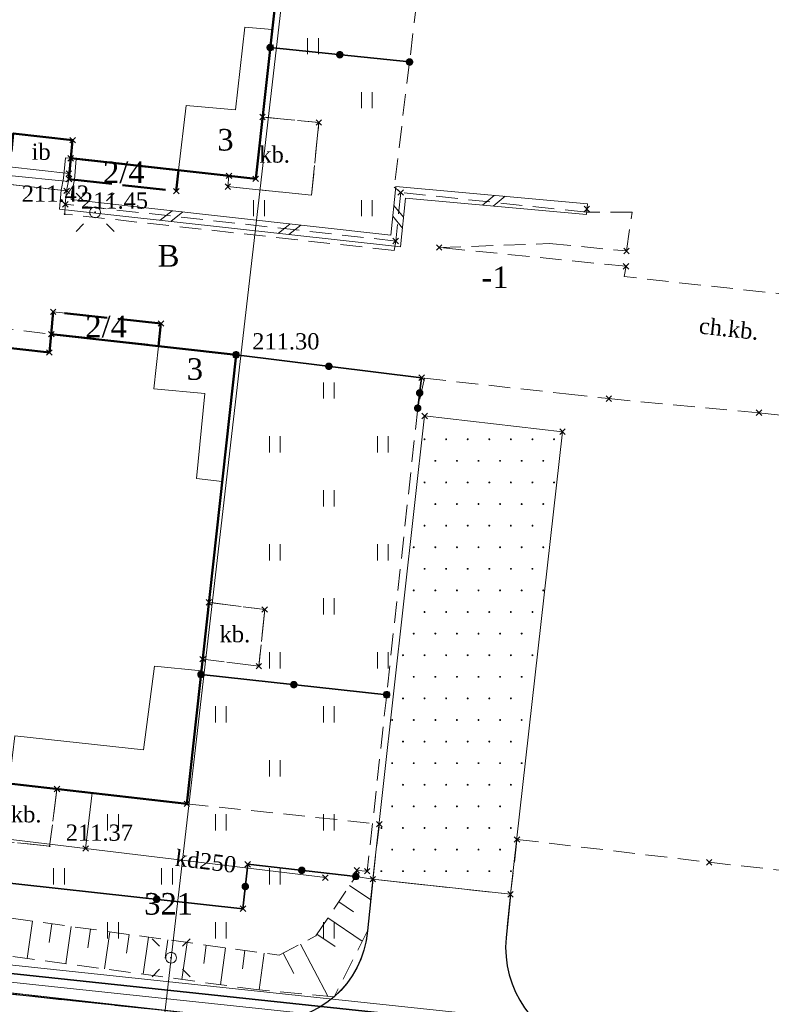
# Model space of a CAD drawing. Extents: x 7414218 to 7427513, y 5544630 to 5555035.
# Tile 33 of 46: x 7419610 to 7419644, y 5549585 to 5549631. Entities that reach past the tile are written whole.
import ezdxf
from ezdxf.enums import TextEntityAlignment as Align

# ---------------------------------------------------------------- set-up
doc = ezdxf.new("R2010")
doc.units = 0
for name, pattern in [('PRZER1-1', [1, 0.5, -0.5]), ('PRZER2-1', [1.5, 1, -0.5]), ('PRZER3-1', [2, 1.5, -0.5]), ('PRZER4-1', [2.5, 2, -0.5])]:
    doc.linetypes.add(name, pattern=pattern)
doc.layers.get('0').update_dxf_attribs({"linetype": 'CONTINUOUS'})
for name, color, linetype, lineweight in [('EGBA', 7, 'CONTINUOUS', 50), ('EGBA_O', 7, 'CONTINUOUS', 50), ('EGBJ', 7, 'CONTINUOUS', 18), ('EGBN', 7, 'CONTINUOUS', 18), ('EGBN_O', 7, 'CONTINUOUS', 18), ('EGBP', 7, 'CONTINUOUS', 18), ('EGBP_O', 7, 'CONTINUOUS', 18), ('EGBS', 7, 'CONTINUOUS', 18), ('EGBU', 7, 'CONTINUOUS', 50), ('EGDE', 7, 'CONTINUOUS', 18), ('EGDE_O', 7, 'CONTINUOUS', 18), ('GOSRBG', 7, 'CONTINUOUS', 18), ('OTDI', 7, 'CONTINUOUS', 18), ('OTDI_O', 7, 'CONTINUOUS', 18), ('OTDN', 7, 'CONTINUOUS', 18), ('OTKC', 7, 'CONTINUOUS', 18), ('OTKC_O', 7, 'CONTINUOUS', 18), ('OTKJ', 7, 'CONTINUOUS', 18), ('OTKK', 7, 'CONTINUOUS', 25), ('OTKU', 7, 'CONTINUOUS', 18), ('OTKU_O', 7, 'CONTINUOUS', 18), ('OTOO', 7, 'CONTINUOUS', 35), ('OTRK', 7, 'CONTINUOUS', 18), ('OTRS', 7, 'CONTINUOUS', 13), ('OTRS_O', 7, 'CONTINUOUS', 13), ('OTZT', 7, 'CONTINUOUS', 18), ('SUEO', 7, 'CONTINUOUS', 18), ('SULO', 7, 'CONTINUOUS', 35)]:
    doc.layers.add(name, color=color, linetype=linetype, lineweight=lineweight)
for name, color, linetype, lineweight, true_color in [('EGUG', 7, 'CONTINUOUS', 18, 0x008000), ('EGUG_O', 7, 'CONTINUOUS', 18, 0x008000), ('GSPPRB', 7, 'CONTINUOUS', 18, 0x80ffff), ('SUKP', 7, 'CONTINUOUS', 18, 0x803300), ('SUKP_O', 7, 'CONTINUOUS', 18, 0x803300), ('SUWP', 5, 'CONTINUOUS', 18, 0x0000ff)]:
    doc.layers.add(name, color=color, linetype=linetype, lineweight=lineweight, true_color=true_color)
doc.styles.add('Times New Roman', font='times.ttf')

# ---------------------------------------------------------------- blocks, each defined once
blk = doc.blocks.new('GSPWPS1')
blk.add_hatch(color=0).paths.add_polyline_path([(-0.045, 0), (-0.043467, -0.011647), (-0.038971, -0.0225), (-0.03182, -0.03182), (-0.0225, -0.038971), (-0.011647, -0.043467), (0, -0.045), (0.011647, -0.043467), (0.0225, -0.038971), (0.03182, -0.03182), (0.038971, -0.0225), (0.043467, -0.011647), (0.045, 0), (0.043467, 0.011647), (0.038971, 0.0225), (0.03182, 0.03182), (0.0225, 0.038971), (0.011647, 0.043467), (0, 0.045), (-0.011647, 0.043467), (-0.0225, 0.038971), (-0.03182, 0.03182), (-0.038971, 0.0225), (-0.043467, 0.011647)])
blk = doc.blocks.new('GSSUTR1')
at = {"color": 0}
for points in [[(-0.25666, 0.36165), (-0.25666, -0.38835)], [(0.24334, -0.38835), (0.24334, 0.36165)]]:
    blk.add_lwpolyline(points, dxfattribs=at)
blk = doc.blocks.new('GUPELA2')
blk.add_hatch(color=0).paths.add_polyline_path([(-0.001087, 0.044987), (0.011881, 0.043403), (0.021281, 0.03965), (0.030065, 0.033482), (0.038133, 0.023893), (0.043117, 0.012881), (0.044986, 0.001113), (0.044323, -0.007777), (0.040557, -0.019497), (0.033417, -0.030138), (0.024849, -0.037517), (0.013788, -0.042836), (0.002013, -0.044955), (-0.00982, -0.043916), (-0.020466, -0.040077), (-0.029541, -0.033946), (-0.036867, -0.025804), (-0.04187, -0.01649), (-0.04461, -0.005909), (-0.044532, 0.006476), (-0.041285, 0.017903), (-0.034764, 0.028574), (-0.024479, 0.03776), (-0.013449, 0.042943)])
at = {"color": 0}
for points in [[(-0.883883, 0.883883), (-0.53033, 0.53033)], [(0.883883, 0.883883), (0.53033, 0.53033)], [(-0.883883, -0.883883), (-0.53033, -0.53033)], [(0.883883, -0.883883), (0.53033, -0.53033)]]:
    blk.add_lwpolyline(points, dxfattribs=at)
blk = doc.blocks.new('GUPELA1')
at = {"color": 0}
blk.add_lwpolyline([(0, 0.25), (0.064705, 0.241481), (0.125, 0.216506), (0.176777, 0.176777), (0.216506, 0.125), (0.241481, 0.064705), (0.25, 0), (0.241481, -0.064705), (0.216506, -0.125), (0.176777, -0.176777), (0.125, -0.216506), (0.064705, -0.241481), (0, -0.25), (-0.064705, -0.241481), (-0.125, -0.216506), (-0.176777, -0.176777), (-0.216506, -0.125), (-0.241481, -0.064705), (-0.25, 0), (-0.241481, 0.064705), (-0.216506, 0.125), (-0.176777, 0.176777), (-0.125, 0.216506), (-0.064705, 0.241481)], close=True, dxfattribs=at)
blk = doc.blocks.new('GSPPRB0')
at = {"color": 0, "lineweight": 18}
for points in [[(-0.12726, -0.12726), (0.12726, 0.12726)], [(-0.12726, 0.12726), (0.12726, -0.12726)]]:
    blk.add_lwpolyline(points, dxfattribs=at)
blk = doc.blocks.new('KOLO')
blk.add_hatch(color=0).paths.add_polyline_path([(-0.175, 0), (-0.169037, -0.045293), (-0.151554, -0.0875), (-0.123744, -0.123744), (-0.0875, -0.151554), (-0.045293, -0.169037), (0, -0.175), (0.045293, -0.169037), (0.0875, -0.151554), (0.123744, -0.123744), (0.151554, -0.0875), (0.169037, -0.045293), (0.175, 0), (0.169037, 0.045293), (0.151554, 0.0875), (0.123744, 0.123744), (0.0875, 0.151554), (0.045293, 0.169037), (0, 0.175), (-0.045293, 0.169037), (-0.0875, 0.151554), (-0.123744, 0.123744), (-0.151554, 0.0875), (-0.169037, 0.045293)])
blk = doc.blocks.new('GSLKOG1')
blk.add_hatch(color=0).paths.add_polyline_path([(-0.175, 0), (-0.169037, -0.045293), (-0.151554, -0.0875), (-0.123744, -0.123744), (-0.0875, -0.151554), (-0.045293, -0.169037), (0, -0.175), (0.045293, -0.169037), (0.0875, -0.151554), (0.123744, -0.123744), (0.151554, -0.0875), (0.169037, -0.045293), (0.175, 0), (0.169037, 0.045293), (0.151554, 0.0875), (0.123744, 0.123744), (0.0875, 0.151554), (0.045293, 0.169037), (0, 0.175), (-0.045293, 0.169037), (-0.0875, 0.151554), (-0.123744, 0.123744), (-0.151554, 0.0875), (-0.169037, 0.045293)])
blk = doc.blocks.new('ODTN_1')
at = {"color": 0}
for points in [[(-0.5, -0.25), (0, 0.25)], [(0, -0.25), (0.5, 0.25)]]:
    blk.add_lwpolyline(points, dxfattribs=at)
blk = doc.blocks.new('GSLDSO2')
at = {"color": 0}
blk.add_lwpolyline([(0, 0.25), (0, -0.25)], dxfattribs=at)
blk = doc.blocks.new('GESIWP1')
blk.add_hatch(color=0).paths.add_polyline_path([(-0.045, 0), (-0.043467, -0.011647), (-0.038971, -0.0225), (-0.03182, -0.03182), (-0.0225, -0.038971), (-0.011647, -0.043467), (0, -0.045), (0.011647, -0.043467), (0.0225, -0.038971), (0.03182, -0.03182), (0.038971, -0.0225), (0.043467, -0.011647), (0.045, 0), (0.043467, 0.011647), (0.038971, 0.0225), (0.03182, 0.03182), (0.0225, 0.038971), (0.011647, 0.043467), (0, 0.045), (-0.011647, 0.043467), (-0.0225, 0.038971), (-0.03182, 0.03182), (-0.038971, 0.0225), (-0.043467, 0.011647)])

msp = doc.modelspace()

# ---------------------------------------------------------------- linework, layer by layer
at = {"layer": 'EGBA', "linetype": 'PRZER4-1', "lineweight": 50, "elevation": 10.18}
for points in [[(7419611.92, 5549624.41), (7419611.84, 5549623.45), (7419616.81, 5549622.89), (7419616.92, 5549623.86)], [(7419616.1, 5549616.76), (7419611.11, 5549617.3), (7419611.02, 5549616.27), (7419615.99, 5549615.71)]]:
    msp.add_lwpolyline(points, close=True, dxfattribs=at)
at = {"layer": 'EGBJ', "linetype": 'Continuous', "lineweight": 18, "elevation": 10.18}
msp.add_lwpolyline([(7419628.32, 5549612.48), (7419625.92, 5549591.03), (7419632.3, 5549590.33), (7419634.71, 5549611.75)], close=True, dxfattribs=at)
at = {"layer": 'EGBN', "linetype": 'Continuous', "lineweight": 18, "elevation": 10.18}
for points in [[(7419621.84, 5549642.32), (7419622, 5549645.81), (7419612.74, 5549644.1), (7419612.49, 5549642.37), (7419611.13, 5549642.57), (7419611.28, 5549643.23), (7419603.6, 5549641.77), (7419602.95, 5549635.96), (7419603.8, 5549635.89), (7419603.04, 5549628.46), (7419605.98, 5549628.12), (7419605.66, 5549625.12), (7419609.17, 5549624.73), (7419609.26, 5549625.56), (7419612.01, 5549625.25), (7419611.92, 5549624.41), (7419616.92, 5549623.86), (7419617.27, 5549626.86), (7419619.56, 5549626.66), (7419619.98, 5549630.48), (7419621.26, 5549630.37), (7419622.24, 5549639.23), (7419623.2, 5549641.81)], [(7419621.26, 5549630.37), (7419619.98, 5549630.48), (7419619.56, 5549626.66), (7419617.27, 5549626.86), (7419616.92, 5549623.86), (7419620.49, 5549623.46)], [(7419617.75, 5549609.59), (7419618.14, 5549613.52), (7419615.77, 5549613.73), (7419615.99, 5549615.71), (7419611.02, 5549616.27), (7419610.93, 5549615.42), (7419608.17, 5549615.73), (7419608.26, 5549616.59), (7419600.88, 5549617.43), (7419599.09, 5549601.08), (7419600.69, 5549600.96), (7419600.28, 5549596.87), (7419609.12, 5549595.88), (7419609.33, 5549597.67), (7419615.29, 5549597.02), (7419615.8, 5549600.89), (7419617.98, 5549600.68), (7419618.94, 5549609.44)], [(7419619.58, 5549615.31), (7419615.99, 5549615.71), (7419615.77, 5549613.73), (7419618.14, 5549613.52), (7419617.75, 5549609.59), (7419618.94, 5549609.44)], [(7419615.8, 5549600.89), (7419615.29, 5549597.02), (7419609.33, 5549597.67), (7419609.12, 5549595.88), (7419600.28, 5549596.87), (7419600.69, 5549600.96), (7419599.09, 5549601.08), (7419598.6, 5549596.58), (7419601.46, 5549596.27), (7419608.65, 5549595.5), (7419617.3, 5549594.52), (7419617.98, 5549600.68)]]:
    msp.add_lwpolyline(points, close=True, dxfattribs=at)
at = {"layer": 'EGBP', "linetype": 'PRZER2-1', "lineweight": 18, "elevation": 10.18}
msp.add_lwpolyline([(7419603.6, 5549641.77), (7419601.79, 5549625.54), (7419600.88, 5549617.43), (7419598.6, 5549596.58), (7419601.46, 5549596.27), (7419608.65, 5549595.5), (7419617.3, 5549594.52), (7419626.22, 5549593.58), (7419625.92, 5549591.03), (7419632.3, 5549590.33), (7419632.6, 5549592.87), (7419641.5, 5549591.81), (7419650.17, 5549590.84), (7419657.35, 5549590.05), (7419660.2, 5549589.75), (7419662.5, 5549610.57), (7419663.51, 5549621.12), (7419664.85, 5549620.97), (7419667.5, 5549620.85), (7419669.24, 5549636.48)], dxfattribs=at)
at = {"layer": 'EGBS', "linetype": 'Continuous', "lineweight": 18, "elevation": 10.18}
msp.add_lwpolyline([(7419609.01, 5549623.21), (7419611.73, 5549622.9), (7419611.84, 5549623.45), (7419611.83, 5549623.7), (7419609.09, 5549624.01), (7419609.06, 5549623.72)], close=True, dxfattribs=at)
msp.add_lwpolyline([(7419611.818, 5549623.339), (7419609.049, 5549623.61)], dxfattribs=at)
at = {"layer": 'EGBU', "linetype": 'Continuous', "lineweight": 50, "elevation": 10.18}
for points in [[(7419621.84, 5549642.32), (7419622, 5549645.81), (7419612.74, 5549644.1), (7419612.49, 5549642.37), (7419611.13, 5549642.57), (7419611.28, 5549643.23), (7419603.6, 5549641.77), (7419601.79, 5549625.54), (7419609.17, 5549624.73), (7419609.26, 5549625.56), (7419612.01, 5549625.25), (7419611.92, 5549624.41), (7419620.49, 5549623.46), (7419622.24, 5549639.23), (7419623.2, 5549641.81)], [(7419611.02, 5549616.27), (7419610.93, 5549615.42), (7419608.17, 5549615.73), (7419608.26, 5549616.59), (7419600.88, 5549617.43), (7419598.6, 5549596.58), (7419601.46, 5549596.27), (7419608.65, 5549595.5), (7419617.3, 5549594.52), (7419619.58, 5549615.31)]]:
    msp.add_lwpolyline(points, close=True, dxfattribs=at)
at = {"layer": 'EGDE', "linetype": 'Continuous', "lineweight": 18, "elevation": 10.22}
for points in [[(7419641.13, 5549581.31), (7419654.91, 5549579.28), (7419664, 5549577.94), (7419668.79, 5549615.18), (7419676.55, 5549613.55), (7419684.7, 5549663.65), (7419665.24, 5549660.9), (7419649.84, 5549657.3), (7419640.65, 5549655.17), (7419630.2, 5549653.58), (7419619.85, 5549651.97), (7419609.52, 5549650.05), (7419603.9, 5549648.9), (7419591.23, 5549646.31), (7419590.93, 5549644.33), (7419584.48, 5549588.54), (7419641.23, 5549582.15)], [(7419584.48, 5549588.54), (7419583.97, 5549584.15), (7419576.9, 5549524.47), (7419548.95, 5549525.8), (7419545.1, 5549496.74), (7419544.93, 5549489.31), (7419544.8, 5549485.24), (7419544.69, 5549480.72), (7419544.89, 5549471.11), (7419565, 5549479.26), (7419573.33, 5549482.63), (7419584.47, 5549486.29), (7419591.52, 5549488.59), (7419593.29, 5549511.25), (7419593.83, 5549518.16), (7419595.52, 5549519.07), (7419603.49, 5549517.81), (7419614.36, 5549516.53), (7419624.13, 5549514.33), (7419632.7, 5549512.77), (7419633.93, 5549522.72), (7419641.13, 5549581.31), (7419641.23, 5549582.15)]]:
    msp.add_lwpolyline(points, close=True, dxfattribs=at)
at = {"layer": 'EGUG', "linetype": 'PRZER1-1', "lineweight": 18, "elevation": 10.08}
for points in [[(7419676.55, 5549613.55), (7419684.7, 5549663.65), (7419665.24, 5549660.9), (7419649.84, 5549657.3), (7419640.65, 5549655.17), (7419630.2, 5549653.58), (7419619.85, 5549651.97), (7419609.52, 5549650.05), (7419603.9, 5549648.9), (7419591.23, 5549646.31), (7419590.93, 5549644.33), (7419584.48, 5549588.54), (7419641.23, 5549582.15), (7419641.13, 5549581.31), (7419654.91, 5549579.28), (7419664, 5549577.94), (7419668.79, 5549615.18)], [(7419584.47, 5549486.29), (7419591.52, 5549488.59), (7419593.29, 5549511.25), (7419593.83, 5549518.16), (7419595.52, 5549519.07), (7419603.49, 5549517.81), (7419614.36, 5549516.53), (7419624.13, 5549514.33), (7419632.7, 5549512.77), (7419633.93, 5549522.72), (7419641.13, 5549581.31), (7419641.23, 5549582.15), (7419584.48, 5549588.54), (7419583.97, 5549584.15), (7419576.9, 5549524.47), (7419548.95, 5549525.8), (7419545.1, 5549496.74), (7419544.93, 5549489.31), (7419544.8, 5549485.24), (7419544.69, 5549480.72), (7419544.89, 5549471.11), (7419565, 5549479.26), (7419573.33, 5549482.63)]]:
    msp.add_lwpolyline(points, close=True, dxfattribs=at)
at = {"layer": 'GOSRBG', "linetype": 'Continuous', "lineweight": 18, "elevation": 10.04}
msp.add_lwpolyline([(7419615.774, 5549580.427), (7419627.462, 5549681.489), (7419471.968, 5549660.82), (7419431.639, 5549636.152), (7419428.19, 5549596.998), (7419413.018, 5549502.167), (7419456.743, 5549498.498), (7419481.58, 5549497.212), (7419522.704, 5549494.583), (7419537.085, 5549494.391), (7419547.298, 5549493.821), (7419605.188, 5549491.067)], close=True, dxfattribs=at)
at = {"layer": 'OTDI', "linetype": 'Continuous', "lineweight": 18, "elevation": 10.18}
msp.add_lwpolyline([(7419609.26, 5549625.56), (7419609.17, 5549624.73), (7419609.09, 5549624.01), (7419611.83, 5549623.7), (7419611.92, 5549624.41), (7419612.01, 5549625.25)], close=True, dxfattribs=at)
at = {"layer": 'OTDN', "linetype": 'Continuous', "lineweight": 18, "elevation": 10.18}
for points in [[(7419611.671, 5549624.431), (7419611.592, 5549623.485), (7419611.482, 5549622.937), (7419611.397, 5549622.059), (7419627.203, 5549620.304), (7419627.434, 5549622.559), (7419635.814, 5549621.81)], [(7419612.169, 5549624.389), (7419612.088, 5549623.415), (7419611.978, 5549622.863), (7419611.943, 5549622.501), (7419626.757, 5549620.856), (7419626.986, 5549623.101), (7419635.858, 5549622.308)]]:
    msp.add_lwpolyline(points, dxfattribs=at)
at = {"layer": 'OTKC', "linetype": 'PRZER2-1', "lineweight": 18, "elevation": 10.18}
for points in [[(7419653.04, 5549617.23), (7419637.57, 5549618.93), (7419637.65, 5549619.41), (7419628.99, 5549620.28), (7419634.09, 5549620.46), (7419637.67, 5549620.12), (7419637.93, 5549621.91), (7419635.82, 5549621.91), (7419627.21, 5549622.83), (7419626.98, 5549620.58), (7419626.91, 5549620.14), (7419611.64, 5549621.83), (7419611.67, 5549622.28), (7419611.73, 5549622.9), (7419609.01, 5549623.21), (7419608.94, 5549622.59), (7419608.9, 5549622.15), (7419598.16, 5549623.35), (7419600.25, 5549641.13)], [(7419608.26, 5549616.59), (7419611.02, 5549616.27), (7419611.11, 5549617.3), (7419616.1, 5549616.76), (7419615.99, 5549615.71), (7419619.58, 5549615.31), (7419628.18, 5549614.25), (7419628.31, 5549614.23), (7419634.86, 5549613.5), (7419636.85, 5549613.28), (7419643.81, 5549612.63), (7419647.41, 5549612.23)]]:
    msp.add_lwpolyline(points, dxfattribs=at)
at = {"layer": 'OTKJ', "linetype": 'PRZER3-1', "lineweight": 18, "elevation": 10.18}
msp.add_lwpolyline([(7419636.55, 5549582.91), (7419635.98, 5549577.75), (7419624.21, 5549579.05), (7419603.48, 5549581.29), (7419604.04, 5549586.24), (7419620.9, 5549584.45, 0.401216), (7419625.67, 5549588.63), (7419625.92, 5549591.03), (7419632.3, 5549590.33), (7419632.09, 5549588.32, 0.360033), (7419635.69, 5549583.11)], format="xyb", close=True, dxfattribs=at)
at = {"layer": 'OTKK', "linetype": 'Continuous', "lineweight": 25, "elevation": 10.18}
for points in [[(7419625.92, 5549591.03), (7419625.67, 5549588.63, -0.401216), (7419620.9, 5549584.45), (7419604.04, 5549586.24), (7419600.47, 5549586.59), (7419598.91, 5549586.85), (7419595.55, 5549587.79, -0.32228), (7419592.39, 5549593.53), (7419592.73, 5549596.58), (7419593.79, 5549605.65), (7419595.34, 5549617.76), (7419598.28, 5549641.94), (7419598.23, 5549645.09), (7419597.82, 5549647.26), (7419597.57, 5549647.87), (7419596.94, 5549649.46), (7419596.72, 5549649.9), (7419596.07, 5549650.85), (7419596.08, 5549654.68)], [(7419632.3, 5549590.33), (7419632.09, 5549588.32, 0.360033), (7419635.69, 5549583.11), (7419636.55, 5549582.91), (7419635.98, 5549577.75), (7419624.21, 5549579.05), (7419603.48, 5549581.29), (7419598.69, 5549581.83), (7419596.04, 5549582.28), (7419592.92, 5549582.98, 1.072705), (7419592.67, 5549581.44), (7419594.61, 5549581.01)]]:
    msp.add_lwpolyline(points, format="xyb", dxfattribs=at)
at = {"layer": 'OTKU', "linetype": 'PRZER3-1', "lineweight": 18, "elevation": 10.18}
for points in [[(7419620.49, 5549623.46), (7419620.807, 5549626.32), (7419623.42, 5549626.07), (7419623.08, 5549622.7), (7419619.2, 5549623.1), (7419619.252, 5549623.599)], [(7419620.91, 5549603.52), (7419620.64, 5549600.89), (7419618.034, 5549601.217), (7419618.323, 5549603.847)], [(7419608.31, 5549592.84), (7419608.45, 5549593.93), (7419608.65, 5549595.5), (7419611.284, 5549595.202), (7419610.94, 5549592.56)]]:
    msp.add_lwpolyline(points, close=True, dxfattribs=at)
at = {"layer": 'OTOO', "linetype": 'Continuous', "lineweight": 35, "elevation": 10.18}
for points in [[(7419621.16, 5549629.54), (7419627.62, 5549628.87)], [(7419628, 5549612.84), (7419628.18, 5549614.25), (7419619.58, 5549615.31)], [(7419626.56, 5549599.57), (7419617.957, 5549600.507)], [(7419604.45, 5549591.36), (7419619.9, 5549589.66), (7419620.12, 5549591.72), (7419625.13, 5549591.16)]]:
    msp.add_lwpolyline(points, dxfattribs=at)
at = {"layer": 'OTRK', "linetype": 'PRZER2-1', "lineweight": 18, "elevation": 10.06}
msp.add_lwpolyline([(7419625.13, 5549591.16), (7419625.92, 5549591.03), (7419625.67, 5549588.63), (7419624.12, 5549585.58), (7419620.64, 5549585.9), (7419599.23, 5549588.81), (7419596.55, 5549589.57), (7419594.88, 5549591.09), (7419594.46, 5549593.25), (7419597.44, 5549617.86), (7419597.871, 5549617.513), (7419598.86, 5549617.38), (7419596.17, 5549593.78), (7419597.3, 5549591.59), (7419600.24, 5549590.45), (7419621.58, 5549587.51), (7419623.27, 5549588.4)], close=True, dxfattribs=at)
at = {"layer": 'OTRK', "linetype": 'Continuous', "lineweight": 18, "elevation": 10.06}
for points in [[(7419625.82, 5549590.075), (7419624.843, 5549590.734)], [(7419624.338, 5549589.984), (7419625.026, 5549589.52)], [(7419609.909, 5549587.359), (7419610.147, 5549589.085)], [(7419625.43, 5549588.158), (7419623.833, 5549589.235)], [(7419611.042, 5549588.962), (7419610.923, 5549588.099)], [(7419611.7, 5549587.115), (7419611.937, 5549588.839)], [(7419612.832, 5549588.715), (7419612.714, 5549587.854)], [(7419613.49, 5549586.872), (7419613.727, 5549588.592)], [(7419614.623, 5549588.469), (7419614.504, 5549587.609)], [(7419615.281, 5549586.628), (7419615.518, 5549588.345)], [(7419616.413, 5549588.222), (7419616.295, 5549587.364)], [(7419623.328, 5549588.486), (7419624.173, 5549587.916)], [(7419617.072, 5549586.385), (7419617.308, 5549588.099)], [(7419618.203, 5549587.975), (7419618.085, 5549587.119)], [(7419618.863, 5549586.142), (7419619.098, 5549587.852)], [(7419619.994, 5549587.729), (7419619.876, 5549586.874)], [(7419623.837, 5549585.606), (7419622.562, 5549588.027)], [(7419620.654, 5549585.899), (7419620.889, 5549587.605)], [(7419621.762, 5549587.606), (7419622.263, 5549586.655)]]:
    msp.add_lwpolyline(points, dxfattribs=at)
at = {"layer": 'OTZT', "linetype": 'PRZER2-1', "lineweight": 18, "elevation": 10.1}
msp.add_lwpolyline([(7419628.65, 5549637.64), (7419627.62, 5549628.87), (7419626.91, 5549623.08), (7419627.21, 5549622.83), (7419626.98, 5549620.58), (7419611.67, 5549622.28), (7419611.73, 5549622.9), (7419611.84, 5549623.45), (7419611.92, 5549624.41), (7419616.92, 5549623.86), (7419619.252, 5549623.599), (7419619.2, 5549623.1), (7419623.08, 5549622.7), (7419623.42, 5549626.07), (7419620.807, 5549626.32), (7419621.19, 5549629.54), (7419621.77, 5549634.92)], dxfattribs=at)
msp.add_lwpolyline([(7419608.31, 5549592.84), (7419610.94, 5549592.56), (7419611.284, 5549595.202), (7419617.3, 5549594.52), (7419617.957, 5549600.507), (7419618.034, 5549601.217), (7419620.64, 5549600.89), (7419620.91, 5549603.52), (7419618.323, 5549603.847), (7419619.58, 5549615.31), (7419628.18, 5549614.25), (7419628.31, 5549614.23), (7419628, 5549612.84), (7419626.56, 5549599.57), (7419625.66, 5549591.4), (7419625.175, 5549591.436), (7419625.13, 5549591.16), (7419625.92, 5549591.03), (7419625.67, 5549588.63, -0.192141), (7419624.12, 5549585.58), (7419620.64, 5549585.9), (7419599.23, 5549588.81)], format="xyb", dxfattribs=at)
at = {"layer": 'SUKP', "linetype": 'Continuous', "lineweight": 18, "elevation": 10.14}
for points in [[(7419612.61, 5549592.45), (7419612.92, 5549595.02)], [(7419612.61, 5549592.45), (7419601.21, 5549593.83)], [(7419623.72, 5549591.1), (7419612.61, 5549592.45)]]:
    msp.add_lwpolyline(points, dxfattribs=at)
at = {"layer": 'SULO', "linetype": 'Continuous', "lineweight": 35, "elevation": 10.12}
msp.add_lwpolyline([(7419371.95, 5549607.25), (7419374.34, 5549608.38), (7419374.65, 5549608.54), (7419377.75, 5549609.98), (7419380.89, 5549611.59), (7419381.39, 5549611.63), (7419390.21, 5549611.23), (7419418.22, 5549609.32), (7419425.28, 5549608.61), (7419440.37, 5549607.35), (7419450.47, 5549605.9), (7419462.07, 5549603.69), (7419474.48, 5549602.45), (7419519.42, 5549597.21), (7419544.93, 5549594.06), (7419580.78, 5549589.9), (7419596.52, 5549588), (7419664.56, 5549580.77), (7419685.52, 5549577.94), (7419703.3, 5549575.98)], dxfattribs=at)
at = {"layer": 'SUWP', "linetype": 'Continuous', "lineweight": 18, "elevation": 10.14}
for points in [[(7419801.567, 5549538.888), (7419797.002, 5549540.027), (7419793.787, 5549540.913), (7419771.838, 5549548.236), (7419770.139, 5549548.919), (7419767.271, 5549549.729), (7419761.227, 5549552.228), (7419756.817, 5549554.158), (7419723.385, 5549567.969), (7419713.725, 5549572.089), (7419703.401, 5549576.371), (7419685.569, 5549578.337), (7419664.608, 5549581.167), (7419596.565, 5549588.397), (7419580.827, 5549590.297), (7419544.978, 5549594.457), (7419519.468, 5549597.607), (7419474.523, 5549602.848), (7419462.127, 5549604.086), (7419450.545, 5549606.293)], [(7419801.373, 5549538.112), (7419796.798, 5549539.253), (7419793.553, 5549540.147), (7419771.562, 5549547.484), (7419769.881, 5549548.161), (7419767.009, 5549548.971), (7419760.913, 5549551.492), (7419756.503, 5549553.422), (7419723.075, 5549567.231), (7419713.415, 5549571.351), (7419703.199, 5549575.589), (7419685.471, 5549577.543), (7419664.512, 5549580.373), (7419596.475, 5549587.603), (7419580.733, 5549589.503), (7419544.882, 5549593.663), (7419519.372, 5549596.813), (7419474.437, 5549602.052), (7419462.013, 5549603.294), (7419450.395, 5549605.507)]]:
    msp.add_lwpolyline(points, dxfattribs=at)

# ---------------------------------------------------------------- block references
at = {"layer": 'EGBJ', "linetype": 'Continuous', "lineweight": 18}
for p in [(7419628.315, 5549611.4, 10.18), (7419629.315, 5549611.4, 10.18), (7419630.315, 5549611.4, 10.18), (7419631.315, 5549611.4, 10.18), (7419632.315, 5549611.4, 10.18), (7419633.315, 5549611.4, 10.18), (7419634.315, 5549611.4, 10.18), (7419628.815, 5549610.4, 10.18), (7419629.815, 5549610.4, 10.18), (7419630.815, 5549610.4, 10.18), (7419631.815, 5549610.4, 10.18), (7419632.815, 5549610.4, 10.18), (7419633.815, 5549610.4, 10.18), (7419628.315, 5549609.4, 10.18), (7419629.315, 5549609.4, 10.18), (7419630.315, 5549609.4, 10.18), (7419631.315, 5549609.4, 10.18), (7419632.315, 5549609.4, 10.18), (7419633.315, 5549609.4, 10.18), (7419634.315, 5549609.4, 10.18), (7419628.815, 5549608.4, 10.18), (7419629.815, 5549608.4, 10.18), (7419630.815, 5549608.4, 10.18), (7419631.815, 5549608.4, 10.18), (7419632.815, 5549608.4, 10.18), (7419633.815, 5549608.4, 10.18), (7419628.315, 5549607.4, 10.18), (7419629.315, 5549607.4, 10.18), (7419630.315, 5549607.4, 10.18), (7419631.315, 5549607.4, 10.18), (7419632.315, 5549607.4, 10.18), (7419633.315, 5549607.4, 10.18), (7419627.815, 5549606.4, 10.18), (7419628.815, 5549606.4, 10.18), (7419629.815, 5549606.4, 10.18), (7419630.815, 5549606.4, 10.18), (7419631.815, 5549606.4, 10.18), (7419632.815, 5549606.4, 10.18), (7419633.815, 5549606.4, 10.18), (7419628.315, 5549605.4, 10.18), (7419629.315, 5549605.4, 10.18), (7419630.315, 5549605.4, 10.18), (7419631.315, 5549605.4, 10.18), (7419632.315, 5549605.4, 10.18), (7419633.315, 5549605.4, 10.18), (7419627.815, 5549604.4, 10.18), (7419628.815, 5549604.4, 10.18), (7419629.815, 5549604.4, 10.18), (7419630.815, 5549604.4, 10.18), (7419631.815, 5549604.4, 10.18), (7419632.815, 5549604.4, 10.18), (7419633.815, 5549604.4, 10.18), (7419628.315, 5549603.4, 10.18), (7419629.315, 5549603.4, 10.18), (7419630.315, 5549603.4, 10.18), (7419631.315, 5549603.4, 10.18), (7419632.315, 5549603.4, 10.18), (7419633.315, 5549603.4, 10.18), (7419627.815, 5549602.4, 10.18), (7419628.815, 5549602.4, 10.18), (7419629.815, 5549602.4, 10.18), (7419630.815, 5549602.4, 10.18), (7419631.815, 5549602.4, 10.18), (7419632.815, 5549602.4, 10.18), (7419627.315, 5549601.4, 10.18), (7419628.315, 5549601.4, 10.18), (7419629.315, 5549601.4, 10.18), (7419630.315, 5549601.4, 10.18), (7419631.315, 5549601.4, 10.18), (7419632.315, 5549601.4, 10.18), (7419633.315, 5549601.4, 10.18), (7419627.815, 5549600.4, 10.18), (7419628.815, 5549600.4, 10.18), (7419629.815, 5549600.4, 10.18), (7419630.815, 5549600.4, 10.18), (7419631.815, 5549600.4, 10.18), (7419632.815, 5549600.4, 10.18), (7419627.315, 5549599.4, 10.18), (7419628.315, 5549599.4, 10.18), (7419629.315, 5549599.4, 10.18), (7419630.315, 5549599.4, 10.18), (7419631.315, 5549599.4, 10.18), (7419632.315, 5549599.4, 10.18), (7419626.815, 5549598.4, 10.18), (7419627.815, 5549598.4, 10.18), (7419628.815, 5549598.4, 10.18), (7419629.815, 5549598.4, 10.18), (7419630.815, 5549598.4, 10.18), (7419631.815, 5549598.4, 10.18), (7419632.815, 5549598.4, 10.18), (7419627.315, 5549597.4, 10.18), (7419628.315, 5549597.4, 10.18), (7419629.315, 5549597.4, 10.18), (7419630.315, 5549597.4, 10.18), (7419631.315, 5549597.4, 10.18), (7419632.315, 5549597.4, 10.18), (7419626.815, 5549596.4, 10.18), (7419627.815, 5549596.4, 10.18), (7419628.815, 5549596.4, 10.18), (7419629.815, 5549596.4, 10.18), (7419630.815, 5549596.4, 10.18), (7419631.815, 5549596.4, 10.18), (7419632.815, 5549596.4, 10.18), (7419627.315, 5549595.4, 10.18), (7419628.315, 5549595.4, 10.18), (7419629.315, 5549595.4, 10.18), (7419630.315, 5549595.4, 10.18), (7419631.315, 5549595.4, 10.18), (7419632.315, 5549595.4, 10.18), (7419626.815, 5549594.4, 10.18), (7419627.815, 5549594.4, 10.18), (7419628.815, 5549594.4, 10.18), (7419629.815, 5549594.4, 10.18), (7419630.815, 5549594.4, 10.18), (7419631.815, 5549594.4, 10.18), (7419626.315, 5549593.4, 10.18), (7419627.315, 5549593.4, 10.18), (7419628.315, 5549593.4, 10.18), (7419629.315, 5549593.4, 10.18), (7419630.315, 5549593.4, 10.18), (7419631.315, 5549593.4, 10.18), (7419632.315, 5549593.4, 10.18), (7419626.815, 5549592.4, 10.18), (7419627.815, 5549592.4, 10.18), (7419628.815, 5549592.4, 10.18), (7419629.815, 5549592.4, 10.18), (7419630.815, 5549592.4, 10.18), (7419631.815, 5549592.4, 10.18), (7419626.315, 5549591.4, 10.18), (7419627.315, 5549591.4, 10.18), (7419628.315, 5549591.4, 10.18), (7419629.315, 5549591.4, 10.18), (7419630.315, 5549591.4, 10.18), (7419631.315, 5549591.4, 10.18), (7419632.315, 5549591.4, 10.18)]:
    msp.add_blockref('GESIWP1', p, dxfattribs=at)
at = {"layer": 'GSPPRB', "linetype": 'Continuous', "lineweight": 18}
for p in [(7419621.19, 5549629.54, 10.28), (7419620.807, 5549626.32, 10.28), (7419623.42, 5549626.07, 10.28), (7419612.01, 5549625.25, 10.28), (7419611.92, 5549624.41, 10.28), (7419611.83, 5549623.7, 10.28), (7419619.252, 5549623.599, 10.28), (7419611.84, 5549623.45, 10.28), (7419620.49, 5549623.46, 10.28), (7419611.73, 5549622.9, 10.28), (7419616.81, 5549622.89, 10.28), (7419619.2, 5549623.1, 10.28), (7419627.21, 5549622.83, 10.28), (7419611.67, 5549622.28, 10.28), (7419635.836, 5549622.059, 10.28), (7419626.98, 5549620.58, 10.28), (7419628.99, 5549620.28, 10.28), (7419637.67, 5549620.12, 10.28), (7419637.65, 5549619.41, 10.28), (7419611.11, 5549617.3, 10.28), (7419611.11, 5549617.3, 10.28), (7419616.1, 5549616.76, 10.28), (7419611.02, 5549616.27, 10.28), (7419611.02, 5549616.27, 10.28), (7419610.93, 5549615.42, 10.28), (7419619.58, 5549615.31, 10.28), (7419628.18, 5549614.25, 10.28), (7419636.85, 5549613.28, 10.28), (7419628.32, 5549612.48, 10.28), (7419643.81, 5549612.63, 10.28), (7419634.71, 5549611.75, 10.28), (7419618.323, 5549603.847, 10.28), (7419620.91, 5549603.52, 10.28), (7419618.034, 5549601.217, 10.28), (7419620.64, 5549600.89, 10.28), (7419617.957, 5549600.507, 10.28), (7419626.56, 5549599.57, 10.28), (7419611.284, 5549595.202, 10.28), (7419617.3, 5549594.52, 10.28), (7419617.3, 5549594.52, 10.28), (7419626.22, 5549593.58, 10.28), (7419632.6, 5549592.87, 10.28), (7419612.61, 5549592.45, 10.28), (7419620.12, 5549591.72, 10.28), (7419641.5, 5549591.81, 10.28), (7419625.175, 5549591.436, 10.28), (7419625.66, 5549591.4, 10.28), (7419623.72, 5549591.1, 10.28), (7419625.13, 5549591.16, 10.28), (7419625.92, 5549591.03, 10.28), (7419632.3, 5549590.33, 10.28), (7419632.3, 5549590.33, 10.28), (7419619.9, 5549589.66, 10.28)]:
    msp.add_blockref('GSPPRB0', p, dxfattribs=at)
at = {"layer": 'OTDN', "linetype": 'Continuous', "lineweight": 18}
for name, p, rotation in [('GSLDSO2', (7419611.92, 5549624.41, 10.18), 265.2363583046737), ('ODTN_1', (7419631.523, 5549622.445, 10.18), 354.8933797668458), ('ODTN_1', (7419631.523, 5549622.445, 10.18), 354.8933797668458), ('ODTN_1', (7419616.592, 5549621.733, 10.18), 353.6639157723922), ('ODTN_1', (7419616.592, 5549621.733, 10.18), 353.6639157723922), ('ODTN_1', (7419627.095, 5549621.705, 10.18), 84.16337148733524), ('ODTN_1', (7419627.095, 5549621.705, 10.18), 84.16337148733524), ('GSLDSO2', (7419635.836, 5549622.059, 10.18), 354.8933797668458), ('ODTN_1', (7419622.058, 5549621.127, 10.18), 353.6639157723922), ('ODTN_1', (7419622.058, 5549621.127, 10.18), 353.6639157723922)]:
    msp.add_blockref(name, p, dxfattribs=dict(at, rotation=rotation))
at = {"layer": 'OTOO', "linetype": 'Continuous', "lineweight": 35}
for name, p, rotation in [('GSLKOG1', (7419621.16, 5549629.54, 10.18), 354.0787292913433), ('KOLO', (7419624.39, 5549629.205, 10.18), 354.0787292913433), ('KOLO', (7419624.39, 5549629.205, 10.18), 354.0787292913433), ('GSLKOG1', (7419627.62, 5549628.87, 10.18), 354.0787292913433), ('GSLKOG1', (7419619.58, 5549615.31, 10.18), 172.9734017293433), ('KOLO', (7419623.88, 5549614.78, 10.18), 172.9734017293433), ('KOLO', (7419623.88, 5549614.78, 10.18), 172.9734017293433), ('KOLO', (7419628.09, 5549613.545, 10.18), 82.72499505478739), ('KOLO', (7419628.09, 5549613.545, 10.18), 82.72499505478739), ('GSLKOG1', (7419628, 5549612.84, 10.18), 82.72499505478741), ('GSLKOG1', (7419617.957, 5549600.507, 10.18), 173.7837144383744), ('KOLO', (7419622.258, 5549600.039, 10.18), 173.7837144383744), ('KOLO', (7419622.258, 5549600.039, 10.18), 173.7837144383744), ('GSLKOG1', (7419626.56, 5549599.57, 10.18), 173.7837144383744), ('KOLO', (7419622.625, 5549591.44, 10.18), 353.622154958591), ('KOLO', (7419622.625, 5549591.44, 10.18), 353.622154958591), ('GSLKOG1', (7419625.13, 5549591.16, 10.18), 353.622154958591), ('KOLO', (7419620.01, 5549590.69, 10.18), 83.90413846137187), ('KOLO', (7419620.01, 5549590.69, 10.18), 83.90413846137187), ('KOLO', (7419615.903, 5549590.1, 10.18), 353.7208694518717), ('KOLO', (7419615.903, 5549590.1, 10.18), 353.7208694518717)]:
    msp.add_blockref(name, p, dxfattribs=dict(at, rotation=rotation))
at = {"layer": 'OTRS', "linetype": 'Continuous', "lineweight": 13}
for p in [(7419611.64, 5549621.83, 10.08), (7419619.58, 5549615.31, 10.08), (7419610.94, 5549592.56, 10.08)]:
    msp.add_blockref('GSPWPS1', p, dxfattribs=at)
at = {"layer": 'OTZT', "linetype": 'Continuous', "lineweight": 18}
for p in [(7419623.15, 5549629.617, 10.1), (7419625.65, 5549627.117, 10.1), (7419620.65, 5549622.117, 10.1), (7419625.65, 5549622.117, 10.1), (7419623.885, 5549613.674, 10.1), (7419621.385, 5549611.174, 10.1), (7419626.385, 5549611.174, 10.1), (7419623.885, 5549608.674, 10.1), (7419621.385, 5549606.174, 10.1), (7419626.385, 5549606.174, 10.1), (7419623.885, 5549603.674, 10.1), (7419621.385, 5549601.174, 10.1), (7419626.385, 5549601.174, 10.1), (7419618.885, 5549598.674, 10.1), (7419623.885, 5549598.674, 10.1), (7419621.385, 5549596.174, 10.1), (7419613.885, 5549593.674, 10.1), (7419618.885, 5549593.674, 10.1), (7419623.885, 5549593.674, 10.1), (7419611.385, 5549591.174, 10.1), (7419616.385, 5549591.174, 10.1), (7419621.385, 5549591.174, 10.1), (7419613.885, 5549588.674, 10.1), (7419618.885, 5549588.674, 10.1), (7419623.885, 5549588.674, 10.1)]:
    msp.add_blockref('GSSUTR1', p, dxfattribs=at)
at = {"layer": 'SUEO', "linetype": 'Continuous', "lineweight": 18}
for name, p in [('GUPELA2', (7419613.05, 5549621.91, 10.15)), ('GUPELA1', (7419613.05, 5549621.91, 10.16)), ('GUPELA2', (7419616.57, 5549587.39, 10.15)), ('GUPELA1', (7419616.57, 5549587.39, 10.16))]:
    msp.add_blockref(name, p, dxfattribs=at)

# ---------------------------------------------------------------- texts
at = {"layer": 'EGBA_O', "linetype": 'Continuous', "lineweight": 0, "style": 'Times New Roman'}
for p in [(7419614.38, 5549623.262, 10.8), (7419613.56, 5549616.12, 10.8)]:
    msp.add_text('2/4', height=1, dxfattribs=at).set_placement(p, align=Align.CENTER)
at = {"layer": 'EGBN_O', "linetype": 'Continuous', "lineweight": 0, "style": 'Times New Roman'}
for p in [(7419619.09, 5549624.769, 10.8), (7419617.675, 5549614.152, 10.8)]:
    msp.add_text('3', height=1, dxfattribs=at).set_placement(p, align=Align.CENTER)
at = {"layer": 'EGBP_O', "linetype": 'Continuous', "lineweight": 0, "style": 'Times New Roman'}
msp.add_text('-1', height=1, dxfattribs=at).set_placement((7419631.581, 5549618.399, 10.8), align=Align.CENTER)
at = {"layer": 'EGDE_O', "linetype": 'Continuous', "lineweight": 0, "style": 'Times New Roman'}
msp.add_text('321', height=1, dxfattribs=at).set_placement((7419616.456, 5549589.388, 10.8), align=Align.CENTER)
at = {"layer": 'EGUG_O', "linetype": 'Continuous', "lineweight": 0, "style": 'Times New Roman'}
msp.add_text('B', height=1, dxfattribs=at).set_placement((7419616.456, 5549619.394, 10.8), align=Align.CENTER)
at = {"layer": 'OTDI_O', "linetype": 'Continuous', "lineweight": 0, "style": 'Times New Roman'}
msp.add_text('ib', height=0.75, dxfattribs=at).set_placement((7419610.55, 5549624.34, 10.8), align=Align.CENTER)
at = {"layer": 'OTKC_O', "linetype": 'Continuous', "lineweight": 0, "style": 'Times New Roman'}
msp.add_text('ch.kb.', height=0.75, rotation=353.729, dxfattribs=at).set_placement((7419641, 5549616.3, 10.8))
at = {"layer": 'OTKU_O', "linetype": 'Continuous', "lineweight": 0, "style": 'Times New Roman'}
for p in [(7419620.66, 5549624.21, 10.8), (7419618.82, 5549602, 10.8), (7419609.15, 5549593.66, 10.8)]:
    msp.add_text('kb.', height=0.75, rotation=360, dxfattribs=at).set_placement(p)
at = {"layer": 'OTRS_O', "linetype": 'Continuous', "lineweight": 0, "style": 'Times New Roman'}
for s, p in [('211.42', (7419609.65, 5549622.4, 10.8)), ('211.45', (7419612.39, 5549622.08, 10.8)), ('211.30', (7419620.33, 5549615.56, 10.8)), ('211.37', (7419611.69, 5549592.81, 10.8))]:
    msp.add_text(s, height=0.75, dxfattribs=at).set_placement(p)
at = {"layer": 'SUKP_O', "linetype": 'Continuous', "lineweight": 0, "style": 'Times New Roman'}
msp.add_text('kd250', height=0.75, rotation=353.0718, dxfattribs=at).set_placement((7419618.13, 5549591.487, 10.8), align=Align.CENTER)

doc.saveas('drawing.dxf')
